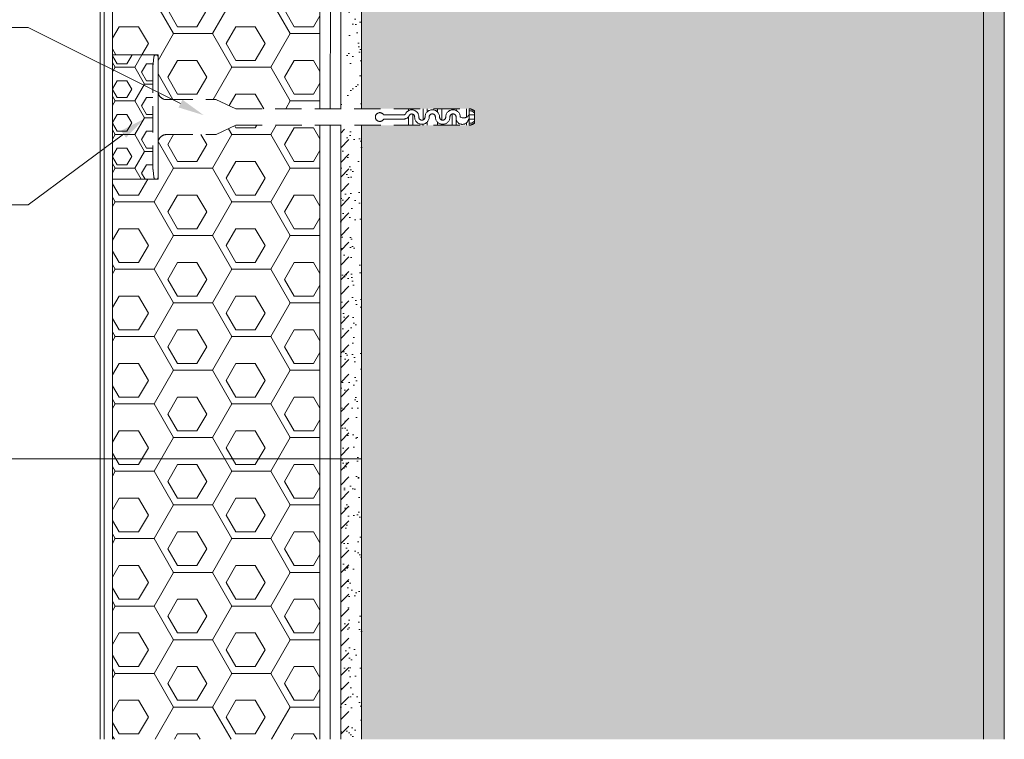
# Model space of a CAD drawing. Header units: millimetres. Extents: x -456324 to -444643, y 41194 to 44766.
# Tile 3 of 23: x -454775 to -454300, y 42603 to 42950. Entities that reach past the tile are written whole.
import ezdxf
from ezdxf.xclip import XClip

# ---------------------------------------------------------------- set-up
doc = ezdxf.new("R2010")
doc.units = ezdxf.units.MM
doc.header["$MEASUREMENT"] = 0
doc.header["$XCLIPFRAME"] = 0
doc.linetypes.add('DASHED', pattern=[19.05, 12.7, -6.35])
for name, color, linetype in [('POHLED ZÁPADNÍ_1_DEK_ETICS', 7, 'Continuous'), ('POHLED ZÁPADNÍ_1_DEK_Kotvení', 7, 'Continuous'), ('POHLED ZÁPADNÍ_1_DEK_KÓTY', 7, 'Continuous'), ('POHLED ZÁPADNÍ_1_DEK_Penetrace', 7, 'Continuous'), ('POHLED ZÁPADNÍ_1_DEK_SLABA', 7, 'Continuous'), ('POHLED ZÁPADNÍ_1_DEK_Spojeni', 7, 'Continuous'), ('POHLED ZÁPADNÍ_1_DEK_ŠRAFY', 7, 'Continuous')]:
    doc.layers.add(name, color=color, linetype=linetype)
doc.linetypes.add('FENCELINE1', pattern='A,0,[2,Detail č.8 ŘEZ OKNEM -PARAPET1.Shx,S=0.31246,R=0,X=0,Y=0],-39.37,0', length=39.37)
doc.linetypes.add('LEPENÍ', pattern='A,0,[1,Detail č.8 ŘEZ OKNEM -PARAPET1.Shx,S=0.060476,R=0,X=0,Y=0],-7.62,0', length=7.62)
pattern_1 = [(0, (-609808.48, 4543.777), (0, 16.2379762), [9.375, -18.75]), (120, (-609808.48, 4543.777), (14.0625, 8.1189881), [9.375, -18.75]), (60, (-609799.106, 4543.777), (-14.0625, 8.1189881), [9.375, -18.75]), (0, (-609810.356, 4540.522), (28.125, 16.2379762), [18.75, -37.5]), (120, (-609810.356, 4540.522), (-28.125, 16.2379764), [18.75, -37.5]), (60, (-609810.356, 4540.522), (6e-08, 32.4759526), [0, -37.5, 18.75, 0, 0, 0])]

# ---------------------------------------------------------------- blocks, each defined once
blk = doc.blocks.new('Kresba_1_1', base_point=(-458293.76, 41579.19))
at = {"layer": 'POHLED ZÁPADNÍ_1_DEK_KÓTY', "linetype": 'Continuous', "lineweight": 18}
for points in [[(-454696.69, 42911.41), (-454698.56, 42907.69), (-454686.45, 42903.96)], [(-454726.39, 42896.47), (-454723.91, 42893.12), (-454715.11, 42902.24)]]:
    blk.add_hatch(color=6, dxfattribs=at).paths.add_polyline_path(points)
at = {"layer": 'POHLED ZÁPADNÍ_1_DEK_Penetrace', "linetype": 'Continuous', "lineweight": 18}
h = blk.add_hatch(dxfattribs=at)
h.set_pattern_fill('ANSI31_0001', color=22, style=0, pattern_type=2)
h.set_pattern_definition([(45, (-600559.489, 19483.735), (-3.5355339, 3.5355339), [])])
h.paths.add_polyline_path([(-454620.4, 42897.26), (-454620.4, 42603.04), (-454616.4, 42603.04), (-454616.4, 42897.26)])
at = {"layer": 'POHLED ZÁPADNÍ_1_DEK_ŠRAFY', "linetype": 'Continuous', "lineweight": 18}
h = blk.add_hatch(dxfattribs=at)
h.set_pattern_fill('AR_SAND_0001', color=3, style=0, pattern_type=2)
h.set_pattern_definition([(307.5, (-609810.356, 18817.556), (9.63411885, 0.3149668), [0, -7.6, 0, -8.5, 0, -8.125]), (277.5, (-609810.356, 18817.556), (-14.1107303, 8.8488835), [0, -4.1, 0, -6.85, 0, -2.625]), (237.5, (-609810.356, 18823.706), (-0.02829527, 15.5707093), [0, -2.5, 0, -9, 0, -11.75]), (227.5, (-609810.356, 18823.706), (-4.3883778, 15.030633), [0, -1.25, 0, -5.9, 0, -6.75])])
h.paths.add_polyline_path([(-454310.4, 42603.04), (-454300.4, 42603.04), (-454300.4, 43214.12), (-454310.4, 43214.12)])
blk.add_hatch(color=3, dxfattribs=at).paths.add_polyline_path([(-454450.86, 43168.49), (-454610.4, 43168.49), (-454610.4, 42907.08), (-454558.45, 42907.08, -0.146838), (-454555.95, 42906.08), (-454555.95, 42900.08, -0.146839), (-454558.45, 42899.08), (-454610.4, 42899.08), (-454610.4, 42603.04), (-454310.4, 42603.04), (-454310.4, 43168.49), (-454447.08, 43168.49), (-454447.08, 43168.22), (-454446.6, 43167.9), (-454447.08, 43167.75), (-454447.08, 43165.86), (-454446.6, 43165.54), (-454447.08, 43165.38), (-454447.08, 43163.49), (-454446.6, 43163.17), (-454447.08, 43163.02), (-454447.08, 43161.12), (-454446.6, 43160.8), (-454447.08, 43160.65), (-454447.08, 43158.76), (-454446.6, 43158.44), (-454447.08, 43158.28), (-454447.08, 43156.39), (-454446.6, 43156.07), (-454447.08, 43155.92), (-454447.08, 43154.02), (-454446.6, 43153.7), (-454447.08, 43153.55), (-454447.08, 43151.66), (-454446.6, 43151.34), (-454447.08, 43151.18), (-454447.08, 43149.29), (-454446.6, 43148.97), (-454447.08, 43148.82), (-454447.08, 43146.92), (-454446.6, 43146.6), (-454447.08, 43146.45), (-454447.08, 43144.56), (-454446.6, 43144.24), (-454447.08, 43144.08), (-454447.26, 43142.22), (-454446.79, 43141.9), (-454447.26, 43141.75), (-454447.31, 43141.76), (-454447.49, 43139.9), (-454447.02, 43139.58), (-454447.49, 43139.42), (-454447.54, 43139.43), (-454447.73, 43137.57), (-454447.25, 43137.25), (-454447.73, 43137.1), (-454447.77, 43137.1), (-454447.93, 43135.56, -0.904988), (-454450.01, 43135.56), (-454450.21, 43137.53), (-454450.26, 43137.54), (-454450.73, 43137.86), (-454450.26, 43138.02), (-454450.45, 43139.94), (-454450.5, 43139.95), (-454450.97, 43140.27), (-454450.5, 43140.43), (-454450.69, 43142.35), (-454450.74, 43142.36), (-454451.21, 43142.68), (-454450.74, 43142.83), (-454450.86, 43144.08), (-454450.86, 43144.75), (-454451.34, 43145.07), (-454450.86, 43145.22), (-454450.86, 43147.12), (-454451.34, 43147.44), (-454450.86, 43147.59), (-454450.86, 43149.48), (-454451.34, 43149.8), (-454450.86, 43149.96), (-454450.86, 43151.85), (-454451.34, 43152.17), (-454450.86, 43152.32), (-454450.86, 43154.22), (-454451.34, 43154.54), (-454450.86, 43154.69), (-454450.86, 43156.58), (-454451.34, 43156.9), (-454450.86, 43157.06), (-454450.86, 43158.95), (-454451.34, 43159.27), (-454450.86, 43159.42), (-454450.86, 43161.32), (-454451.34, 43161.64), (-454450.86, 43161.79), (-454450.86, 43163.68), (-454451.34, 43164), (-454450.86, 43164.16), (-454450.86, 43166.05), (-454451.34, 43166.37), (-454450.86, 43166.52)])
h = blk.add_hatch(dxfattribs=at)
h.set_pattern_fill('PUR_0001', color=3, style=0, pattern_type=2)
h.set_pattern_definition(pattern_1)
h.paths.add_polyline_path([(-454730.4, 42978.35), (-454730.4, 42933.05), (-454708.45, 42933.05), (-454708.45, 42915.59, 0.417299), (-454704.45, 42911.49), (-454680.43, 42911.49), (-454670.98, 42907.07), (-454630.4, 42907.08), (-454630.4, 42978.35)])
h = blk.add_hatch(dxfattribs=at)
h.set_pattern_fill('AR_SAND_0001', color=3, style=0, pattern_type=2)
h.set_pattern_definition([(307.5, (-609810.356, 19178.498), (9.63411885, 0.3149668), [0, -7.6, 0, -8.5, 0, -8.125]), (277.5, (-609810.356, 19178.498), (-14.1107303, 8.8488835), [0, -4.1, 0, -6.85, 0, -2.625]), (237.5, (-609810.356, 19184.648), (-0.02829527, 15.5707093), [0, -2.5, 0, -9, 0, -11.75]), (227.5, (-609810.356, 19184.648), (-4.3883778, 15.030633), [0, -1.25, 0, -5.9, 0, -6.75])])
h.paths.add_polyline_path([(-454610.4, 42908.7), (-454610.4, 42978.35), (-454620.4, 42978.35), (-454620.4, 42908.7)])
h = blk.add_hatch(dxfattribs=at)
h.set_pattern_fill('PUR_0001', color=3, style=0, pattern_type=2)
h.set_pattern_definition([(0, (-609809.418, 4542.15), (0, 8.11898813), [4.6875, -9.375]), (120, (-609809.418, 4542.15), (7.03124997, 4.05949406), [4.6875, -9.375]), (60, (-609804.731, 4542.15), (-7.03124997, 4.05949406), [4.6875, -9.375]), (0, (-609810.356, 4540.522), (14.0625, 8.11898813), [9.375, -18.75]), (120, (-609810.356, 4540.522), (-14.06249997, 8.11898818), [9.375, -18.75]), (60, (-609810.356, 4540.522), (3e-08, 16.2379763), [0, -18.75, 9.375, 0, 0, 0])])
h.paths.add_polyline_path([(-454730.4, 42933.05), (-454730.4, 42873.05), (-454709.45, 42873.05, -0.414194), (-454710.45, 42874.05), (-454710.88, 42877.43, -0.031099), (-454710.95, 42878.67), (-454710.95, 42927.42, -0.031099), (-454710.88, 42928.66), (-454710.45, 42932.05, -0.414214), (-454709.45, 42933.05)])
h = blk.add_hatch(dxfattribs=at)
h.set_pattern_fill('PUR_0001', color=3, style=0, pattern_type=2)
h.set_pattern_definition(pattern_1)
h.paths.add_polyline_path([(-454730.4, 42873.05), (-454730.4, 42603.04), (-454630.4, 42603.04), (-454630.4, 42899.08), (-454670.95, 42899.08), (-454680.53, 42894.6), (-454704.45, 42894.6, 0.407963), (-454708.45, 42890.68), (-454708.45, 42873.05)])
h = blk.add_hatch(dxfattribs=at)
h.set_pattern_fill('AR_SAND_0001', color=3, style=0, pattern_type=2)
h.set_pattern_definition([(37.5, (-600559.489, 19483.735), (-0.3149668, 9.63411885), [0, -7.6, 0, -8.5, 0, -8.125]), (7.5, (-600559.489, 19483.735), (8.8488835, 14.1107303), [0, -4.1, 0, -6.85, 0, -2.625]), (327.5, (-600565.639, 19483.735), (15.5707093, 0.02829527), [0, -2.5, 0, -9, 0, -11.75]), (317.5, (-600565.639, 19483.735), (15.030633, 4.3883778), [0, -1.25, 0, -5.9, 0, -6.75])])
h.paths.add_polyline_path([(-454610.4, 42603.04), (-454610.4, 42897.26), (-454620.4, 42897.26), (-454620.4, 42603.04)])
at = {"layer": 'POHLED ZÁPADNÍ_1_DEK_ETICS', "color": 9, "linetype": 'FENCELINE1', "lineweight": 18}
blk.add_line((-454734.4, 42603.04), (-454734.53, 43204.4), dxfattribs=at)
at = {"layer": 'POHLED ZÁPADNÍ_1_DEK_Kotvení', "color": 41, "linetype": 'DASHED', "lineweight": 18}
for p, q in [((-454710.45, 42932.05), (-454710.88, 42928.66)), ((-454708.45, 42932.05), (-454708.45, 42874.05)), ((-454710.95, 42927.42), (-454710.95, 42878.67)), ((-454704.45, 42911.49), (-454680.43, 42911.49)), ((-454680.54, 42911.54), (-454670.95, 42907.06)), ((-454670.98, 42907.07), (-454558.45, 42907.08)), ((-454587.69, 42906.16), (-454587.69, 42907.08)), ((-454585.69, 42906.52), (-454585.69, 42907.08)), ((-454580.69, 42901.69), (-454580.69, 42907.08)), ((-454578.69, 42905.58), (-454578.69, 42907.08)), ((-454573.69, 42905.48), (-454573.69, 42907.08)), ((-454571.69, 42901.65), (-454571.69, 42907.08)), ((-454566.69, 42906.55), (-454566.69, 42907.08)), ((-454564.69, 42906.22), (-454564.69, 42907.08)), ((-454559.69, 42903.01), (-454559.69, 42907.08)), ((-454558.45, 42899.08), (-454558.45, 42907.08)), ((-454590.16, 42904.08), (-454599.69, 42904.08)), ((-454590.31, 42902.09), (-454599.69, 42902.09)), ((-454587.69, 42899.08), (-454587.69, 42903.24)), ((-454585.69, 42899.08), (-454585.69, 42904.48)), ((-454566.69, 42899.08), (-454566.69, 42904.51)), ((-454555.95, 42902.08), (-454558.73, 42902.08)), ((-454555.95, 42904.08), (-454558.55, 42904.08)), ((-454558.45, 42901.4), (-454558.45, 42904.85)), ((-454558.45, 42901.4), (-454558.45, 42904.85)), ((-454555.95, 42900.08), (-454555.95, 42906.08)), ((-454680.53, 42894.6), (-454670.95, 42899.08)), ((-454670.95, 42899.08), (-454558.45, 42899.08)), ((-454580.73, 42899.23), (-454580.73, 42899.24)), ((-454580.73, 42899.24), (-454580.73, 42899.24)), ((-454580.73, 42899.24), (-454580.73, 42899.24)), ((-454580.73, 42899.24), (-454580.73, 42899.23)), ((-454580.73, 42899.23), (-454580.73, 42899.23)), ((-454580.73, 42899.22), (-454580.69, 42899.22)), ((-454580.73, 42899.19), (-454580.69, 42899.19)), ((-454580.69, 42899.16), (-454580.73, 42899.16)), ((-454580.69, 42899.13), (-454580.73, 42899.13)), ((-454580.73, 42899.13), (-454580.69, 42899.12)), ((-454580.73, 42899.13), (-454580.73, 42899.12)), ((-454580.69, 42899.11), (-454580.73, 42899.11)), ((-454580.73, 42899.11), (-454580.73, 42899.1)), ((-454580.72, 42899.1), (-454580.73, 42899.1)), ((-454580.73, 42899.1), (-454580.73, 42899.09)), ((-454580.73, 42899.1), (-454580.69, 42899.1)), ((-454580.73, 42899.09), (-454580.69, 42899.09)), ((-454580.72, 42899.22), (-454580.72, 42899.22)), ((-454580.69, 42899.22), (-454580.71, 42899.22)), ((-454580.71, 42899.21), (-454580.71, 42899.2)), ((-454580.71, 42899.21), (-454580.69, 42899.21)), ((-454580.71, 42899.2), (-454580.69, 42899.2)), ((-454580.71, 42899.19), (-454580.71, 42899.18)), ((-454580.7, 42899.18), (-454580.71, 42899.18)), ((-454580.71, 42899.18), (-454580.69, 42899.17)), ((-454580.71, 42899.18), (-454580.71, 42899.17)), ((-454580.71, 42899.16), (-454580.71, 42899.15)), ((-454580.71, 42899.15), (-454580.69, 42899.15)), ((-454580.71, 42899.11), (-454580.71, 42899.1)), ((-454580.7, 42899.18), (-454580.7, 42899.17)), ((-454580.69, 42899.1), (-454580.7, 42899.1)), ((-454580.69, 42899.08), (-454580.69, 42899.63)), ((-454580.69, 42899.21), (-454580.69, 42899.2)), ((-454580.69, 42899.18), (-454580.69, 42899.17)), ((-454580.69, 42899.15), (-454580.69, 42899.16)), ((-454580.69, 42899.12), (-454580.69, 42899.13)), ((-454580.69, 42899.09), (-454580.69, 42899.1)), ((-454578.69, 42899.08), (-454578.69, 42900.68)), ((-454573.69, 42899.08), (-454573.69, 42900.58)), ((-454571.69, 42899.08), (-454571.69, 42899.61)), ((-454564.69, 42899.08), (-454564.69, 42901.85)), ((-454559.69, 42899.08), (-454559.69, 42900.33)), ((-454704.45, 42894.6), (-454680.53, 42894.6)), ((-454710.45, 42874.05), (-454710.88, 42877.43))]:
    blk.add_line(p, q, dxfattribs=at)
blk.add_circle((-454580.73, 42899.24), 0.005, dxfattribs=at)
for centre, radius, start, end in [((-454709.45, 42932.05), 1, 0, 180), ((-454700.95, 42927.42), 10, 172.875, 180), ((-454704.45, 42915.5), 4.01, 178.7745, 270), ((-454558.87, 42902.42), 4.68, 51.4911, 84.9051), ((-454601.56, 42903.08), 2.12, 28.0831, 331.9169), ((-454590.08, 42905.11), 3.03, 265.5325, 334.8528), ((-454590.08, 42905.11), 1.03, 265.5325, 334.8528), ((-454586.11, 42903.17), 3.38, 357.8734, 153.641), ((-454586.11, 42903.17), 1.38, 357.893, 151.8507), ((-454581.24, 42903.08), 3.5, 180, 0), ((-454581.24, 42903.08), 3.5, 180, 0), ((-454581.24, 42903.08), 3.5, 180, 0), ((-454581.24, 42903.08), 1.5, 180, 0), ((-454576.24, 42903.08), 3.5, 0, 180), ((-454576.24, 42903.08), 1.5, 0, 180), ((-454571.24, 42903.08), 3.5, 180, 0), ((-454571.24, 42903.08), 1.5, 180, 0), ((-454566.24, 42903.08), 3.5, 0, 180), ((-454566.24, 42903.08), 1.5, 0, 180), ((-454561.73, 42902.58), 3.04, 170.5896, 350.4981), ((-454561.15, 42905.68), 3.04, 238.4905, 328.4012), ((-454558.1, 42903.34), 2.76, 39.0445, 97.3526), ((-454558.1, 42902.82), 2.76, 262.6472, 320.9555), ((-454558.87, 42903.75), 4.68, 275.0948, 308.5089), ((-454704.45, 42890.59), 4.01, 90, 181.2255), ((-454700.95, 42878.67), 10, 180, 187.125), ((-454709.45, 42874.05), 1, 180, 0)]:
    blk.add_arc(centre, radius, start, end, dxfattribs=at)
at = {"layer": 'POHLED ZÁPADNÍ_1_DEK_KÓTY', "color": 6, "linetype": 'Continuous', "lineweight": 18}
for p, q in [((-454773.11, 42946.29), (-455111.94, 42946.29)), ((-454771.11, 42946.29), (-454773.11, 42946.29)), ((-454697.63, 42909.55), (-454771.11, 42946.29)), ((-454725.15, 42894.79), (-454771.11, 42860.74)), ((-454773.11, 42860.74), (-454844.74, 42860.74)), ((-454771.11, 42860.74), (-454773.11, 42860.74)), ((-455106.82, 42738.35), (-454610.4, 42738.35))]:
    blk.add_line(p, q, dxfattribs=at)
at = {"layer": 'POHLED ZÁPADNÍ_1_DEK_SLABA', "color": 153, "linetype": 'Continuous', "lineweight": 18}
for p, q in [((-454736.4, 43207.72), (-454736.4, 42603.04)), ((-454730.4, 43208.52), (-454730.4, 42603.04)), ((-454300.4, 43206.01), (-454300.4, 42603.04)), ((-454630.4, 42907.08), (-454630.4, 43181.1)), ((-454620.4, 42907.08), (-454620.4, 43178.49)), ((-454610.4, 42907.08), (-454610.4, 43168.49)), ((-454310.4, 43168.49), (-454310.4, 42603.04)), ((-454630.4, 42603.04), (-454630.4, 42899.08)), ((-454620.4, 42603.04), (-454620.4, 42899.08)), ((-454620.4, 42603.04), (-454620.4, 42899.08)), ((-454610.4, 42603.04), (-454610.4, 42899.08))]:
    blk.add_line(p, q, dxfattribs=at)
at = {"layer": 'POHLED ZÁPADNÍ_1_DEK_Spojeni', "color": 6, "linetype": 'LEPENÍ', "lineweight": 18}
for p, q in [((-454625.35, 43182.8), (-454625.4, 42907.08)), ((-454625.4, 42899.08), (-454625.4, 42603.04))]:
    blk.add_line(p, q, dxfattribs=at)
at = {"layer": 'POHLED ZÁPADNÍ_1_DEK_ŠRAFY', "color": 3, "linetype": 'Continuous', "lineweight": 18}
for p, q in [((-454708.45, 42933.05), (-454730.4, 42933.05)), ((-454708.45, 42933.05), (-454708.45, 42873.05)), ((-454708.45, 42873.05), (-454730.59, 42873.05))]:
    blk.add_line(p, q, dxfattribs=at)

msp = doc.modelspace()

# ---------------------------------------------------------------- block references
at = {"color": 9, "linetype": 'Continuous', "lineweight": 13}
ref = msp.add_blockref('Kresba_1_1', (-458293.76, 41579.19), dxfattribs=at)
XClip(ref).set_block_clipping_path([(-456324.4506340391, 41194.190298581), (-453597.5864013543, 44766.3417775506)])

doc.saveas('drawing.dxf')
